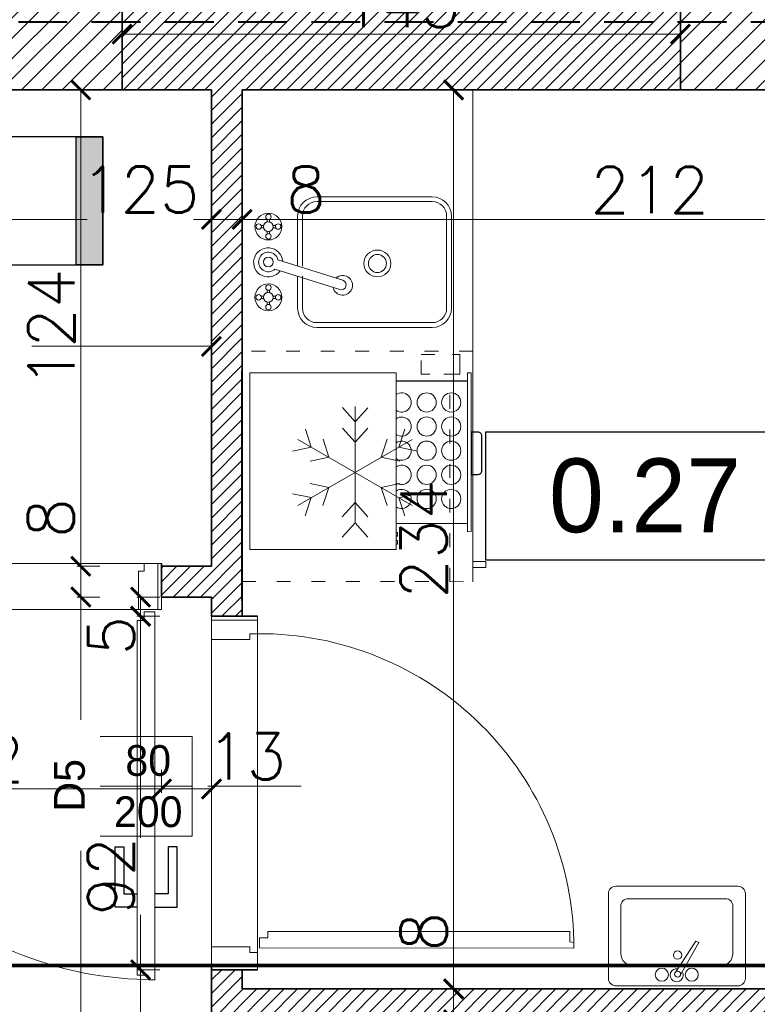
# Model space of a CAD drawing. Header units: millimetres. Extents: x -740 to 33545, y -26688 to 22494.
# Tile 118 of 256: x 9334 to 9526, y 11086 to 11342. Entities that reach past the tile are written whole.
import ezdxf
from ezdxf.lldxf.tags import DXFTag

# ---------------------------------------------------------------- set-up
doc = ezdxf.new("R2010")
doc.units = ezdxf.units.MM
doc.header["$MEASUREMENT"] = 0
doc.linetypes.add('ACAD_ISO03W100', pattern=[30, 12, -18])
doc.linetypes.add('DASHED', pattern=[19.05, 12.7, -6.35])
doc.layers.get('Defpoints').update_dxf_attribs({"color": 252})
for name, color, linetype in [('_I_EKO_PODKLAD 3', 252, 'Continuous'), ('D-opis', 252, 'Continuous'), ('stolarka', 252, 'Continuous'), ('tabelki opis', 252, 'Continuous'), ('ULTRA-GASTRO TECHNOLOGIA', 252, 'Continuous')]:
    doc.layers.add(name, color=color, linetype=linetype)
for name, color, linetype, lineweight in [('_IS_POZA_ZAKRESEM', 2, 'DASHED', 40), ('A_istniejące ściany', 252, 'Continuous', 35), ('A_l.przerywana', 252, 'ICAD_ISO03W100', 9), ('A_opisy', 252, 'Continuous', 15), ('A_projektowane sciany', 252, 'Continuous', 35), ('A_wyposażenie', 252, 'Continuous', 9), ('CIENKA', 252, 'Continuous', 13), ('l.przerywana', 252, 'ICAD_ISO03W100', 5), ('l.wypełnien', 252, 'Continuous', 5), ('wymiarowanie', 252, 'Continuous', 9)]:
    doc.layers.add(name, color=color, linetype=linetype, lineweight=lineweight)
doc.styles.add('styl2', font='simplex.shx')
tags = doc.linetypes.add('DASH', pattern=[15, 10, -5]).pattern_tags.tags
tags[6:7] = [DXFTag(74, 4), DXFTag(75, 0), DXFTag(340, '0'), DXFTag(46, 0.0), DXFTag(50, 0.0), DXFTag(44, 0.0), DXFTag(45, 0.0)]
tags[4:5] = [DXFTag(74, 4), DXFTag(75, 0), DXFTag(340, '0'), DXFTag(46, 0.0), DXFTag(50, 0.0), DXFTag(44, 0.0), DXFTag(45, 0.0)]
tags = doc.linetypes.add('ICAD_ISO03W100', pattern=[30, 12, -18]).pattern_tags.tags
tags[6:7] = [DXFTag(74, 4), DXFTag(75, 0), DXFTag(340, '0'), DXFTag(46, 1.0), DXFTag(50, 0.0), DXFTag(44, 0.0), DXFTag(45, 0.0)]
tags[4:5] = [DXFTag(74, 4), DXFTag(75, 0), DXFTag(340, '0'), DXFTag(46, 1.0), DXFTag(50, 0.0), DXFTag(44, 0.0), DXFTag(45, 0.0)]
doc.dimstyles.new('Skala 1-50', dxfattribs={"dimtxt": 12, "dimasz": 5, "dimexe": 1, "dimexo": 1, "dimgap": 1.5, "dimtad": 1, "dimdec": 1, "dimrnd": 0.5, "dimtxsty": 'styl2', "dimblk": 'ARCHTICK', "dimcen": 5, "dimadec": 0, "dimazin": 0, "dimtfac": 1, "dimtdec": 1, "dimtmove": 1, "dimatfit": 3, "dimldrblk": 'ARCHTICK', "dimfxl": 0, "dimlwd": -1, "dimlwe": -1, "dimarcsym": 0})

# ---------------------------------------------------------------- blocks, each defined once
blk = doc.blocks.new('A$C176D455E')
at = {"layer": '_I_EKO_PODKLAD 3', "lineweight": 9}
for p, q in [((16.24, 30.32), (12.93, 34.01)), ((16.24, 30.32), (19.55, 34.01)), ((4.85, 23.74), (3.31, 28.45)), ((16.24, 25.02), (12.93, 28.71)), ((16.24, 0), (16.24, 30.32)), ((16.24, 25.02), (19.55, 28.71)), ((27.64, 23.74), (29.17, 28.45)), ((31.11, 8.58), (1.38, 25.75)), ((1.38, 8.58), (31.11, 25.75)), ((9.44, 21.09), (7.9, 25.8)), ((23.04, 21.09), (24.58, 25.8)), ((4.85, 23.74), (0, 22.72)), ((27.64, 23.74), (32.48, 22.72)), ((9.44, 21.09), (4.59, 20.07)), ((23.04, 21.09), (27.89, 20.07)), ((9.44, 13.24), (4.59, 14.26)), ((9.44, 13.24), (7.9, 8.53)), ((23.04, 13.24), (27.89, 14.26)), ((23.04, 13.24), (24.58, 8.53)), ((4.85, 10.59), (0, 11.61)), ((4.85, 10.59), (3.31, 5.88)), ((27.64, 10.59), (32.48, 11.61)), ((27.64, 10.59), (29.17, 5.88)), ((16.24, 9.31), (12.93, 5.62)), ((16.24, 9.31), (19.55, 5.62)), ((16.24, 4.01), (12.93, 0.32)), ((16.24, 4.01), (19.55, 0.32))]:
    blk.add_line(p, q, dxfattribs=at)
blk = doc.blocks.new('A$C740E6856')
at = {"layer": '_I_EKO_PODKLAD 3', "linetype": 'ACAD_ISO03W100', "lineweight": 13, "ltscale": 0.3}
for p, q in [((9.37, 60), (9.37, 6.02)), ((0, 54.74), (3.37, 54.74))]:
    blk.add_line(p, q, dxfattribs=at)
at = {"layer": '_I_EKO_PODKLAD 3', "lineweight": 13}
for p, q in [((3.37, 56.27), (0, 56.27)), ((0, 56.27), (0, 54.74))]:
    blk.add_line(p, q, dxfattribs=at)
at = {"layer": '_I_EKO_PODKLAD 3', "linetype": 'ACAD_ISO03W100', "lineweight": 13, "ltscale": 0.3}
blk.add_lwpolyline([(3.37, 0), (63.37, 0), (63.37, 60), (3.37, 60)], close=True, dxfattribs=at)
at = {"layer": '_I_EKO_PODKLAD 3', "linetype": 'ACAD_ISO03W100', "lineweight": 13, "ltscale": 0.5}
blk.add_lwpolyline([(8.65, 0.91), (6.75, 0.91), (6.75, 6.02), (10.98, 6.02)], dxfattribs=at)
at = {"layer": '_I_EKO_PODKLAD 3', "linetype": 'ACAD_ISO03W100', "lineweight": 13, "ltscale": 0.3}
blk.add_lwpolyline([(14.61, 6.02), (16.85, 6.02), (16.85, 0.91), (11.8, 0.91)], dxfattribs=at)
at = {"layer": '_I_EKO_PODKLAD 3'}
blk.add_blockref('A$C176D455E', (17.78, 14.41), dxfattribs=at)
blk = doc.blocks.new('A$C3D2D7F2A')
at = {"layer": '_I_EKO_PODKLAD 3', "lineweight": 13}
for p, q in [((46.42, 34), (16.42, 34)), ((46.42, 32.75), (16.42, 32.75)), ((11.42, 29), (11.42, 20.67)), ((12.67, 29), (12.67, 20.67)), ((50.17, 5), (50.17, 29)), ((51.42, 5), (51.42, 29)), ((11.42, 18.01), (11.42, 5)), ((12.67, 18.01), (12.67, 5)), ((16.42, 1.25), (46.42, 1.25)), ((16.42, 0), (46.42, 0))]:
    blk.add_line(p, q, dxfattribs=at)
at = {"layer": '_I_EKO_PODKLAD 3', "linetype": 'Continuous', "lineweight": 9}
for p, q in [((2.59, 26.48), (1.91, 26.48)), ((2.6, 25.84), (1.91, 25.84)), ((3.5, 27.37), (3.5, 28.06)), ((4.13, 27.38), (4.13, 28.06)), ((5.03, 26.48), (5.72, 26.48)), ((5.04, 25.84), (5.72, 25.84)), ((3.5, 24.93), (3.5, 24.25)), ((4.13, 24.94), (4.13, 24.25)), ((22.38, 24.12), (5.52, 18.82)), ((6.29, 16.4), (23.15, 21.7)), ((2.59, 8.06), (1.91, 8.06)), ((3.5, 8.96), (3.5, 9.65)), ((4.13, 8.97), (4.13, 9.65)), ((5.03, 8.06), (5.72, 8.06)), ((2.6, 7.43), (1.91, 7.43)), ((3.5, 6.52), (3.5, 5.84)), ((4.13, 6.53), (4.13, 5.84)), ((5.04, 7.43), (5.72, 7.43))]:
    blk.add_line(p, q, dxfattribs=at)
for centre, radius in [((3.81, 26.16), 3.49), ((3.81, 28.7), 0.71), ((1.27, 26.16), 0.71), ((3.81, 26.16), 1.27), ((6.35, 26.16), 0.71), ((3.81, 23.62), 0.71), ((3.81, 16.95), 1.27), ((3.81, 7.74), 3.49), ((3.81, 10.28), 0.71), ((1.27, 7.74), 0.71), ((3.81, 7.74), 1.27), ((6.35, 7.74), 0.71), ((3.81, 5.2), 0.71)]:
    blk.add_circle(centre, radius, dxfattribs=at)
at = {"layer": '_I_EKO_PODKLAD 3', "lineweight": 9}
for radius in [3.5, 2.35]:
    blk.add_circle((32.16, 17.35), radius, dxfattribs=at)
at = {"layer": '_I_EKO_PODKLAD 3', "lineweight": 13}
for centre, radius, start, end in [((16.42, 29), 5, 90, 180), ((46.42, 29), 5, 0, 90), ((16.42, 29), 3.75, 90, 180), ((46.42, 29), 3.75, 0, 90), ((16.42, 5), 5, 180, 270), ((16.42, 5), 3.75, 180, 270), ((46.42, 5), 5, 270, 0), ((46.42, 5), 3.75, 270, 0)]:
    blk.add_arc(centre, radius, start, end, dxfattribs=at)
at = {"layer": '_I_EKO_PODKLAD 3', "linetype": 'Continuous', "lineweight": 9}
for centre, radius, start, end in [((23.13, 23.02), 2.56, 227.2248, 167.6958), ((22.77, 22.91), 1.27, 287.4603, 107.4603), ((3.75, 17.08), 3.79, 34.7933, 355.5589), ((3.81, 16.95), 2.54, 47.8034, 347.2157)]:
    blk.add_arc(centre, radius, start, end, dxfattribs=at)
blk = doc.blocks.new('A$C01022248')
at = {"layer": '_I_EKO_PODKLAD 3'}
blk.add_line((2.2, 3.74), (2.2, 22.3), dxfattribs=at)
at = {"layer": '_I_EKO_PODKLAD 3', "lineweight": 13}
blk.add_line((39.18, 3.74), (39.18, 22.3), dxfattribs=at)
for points in [[(0, 60.3), (0, 22.3), (46, 22.3), (46, 60.3)], [(41.52, 22.3), (42.54, 22.3), (42.54, 21.91), (41.52, 21.91)], [(43.59, 22.3), (44.62, 22.3), (44.62, 21.91), (43.59, 21.91)], [(0, 3.74), (41.34, 3.74), (41.31, 2.76), (0, 2.76)]]:
    blk.add_lwpolyline(points, close=True, dxfattribs=at)
at = {"layer": '_I_EKO_PODKLAD 3'}
blk.add_lwpolyline([(15.4, 2.76), (26.42, 2.76), (26.42, 1, -0.414214), (25.42, 0), (16.4, 0, -0.414214), (15.4, 1)], format="xyb", close=True, dxfattribs=at)
at = {"layer": '_I_EKO_PODKLAD 3', "lineweight": 5}
for centre in [(7.7, 14.35), (13.98, 14.35), (20.26, 14.35), (26.54, 14.35), (32.81, 14.35), (7.7, 7.95), (13.98, 7.95), (20.26, 7.95), (26.54, 7.95), (32.81, 7.95)]:
    blk.add_circle(centre, 2.5, dxfattribs=at)
for centre in [(7.7, 20.86), (13.98, 20.86), (20.26, 20.86), (26.54, 20.86), (32.81, 20.86)]:
    blk.add_arc(centre, 2.5, 144.7273, 35.2727, dxfattribs=at)
blk = doc.blocks.new('_ArchTick')
at = {"color": 0, "linetype": 'ByBlock', "const_width": 0.15}
blk.add_lwpolyline([(-0.5, -0.5), (0.5, 0.5)], dxfattribs=at)
blk = doc.blocks.new('*D1307')
at = {"layer": 'Defpoints', "color": 0}
for p in [(9384.19, 11317.05), (9392.17, 11312.74), (9392.17, 11289.82)]:
    blk.add_point(p, dxfattribs=at)
at = {"layer": 'wymiarowanie', "color": 0}
for p, q in [((9384.19, 11294.82), (9384.19, 11288.82)), ((9392.17, 11294.82), (9392.17, 11288.82)), ((9384.19, 11289.82), (9392.17, 11289.82)), ((9392.17, 11289.82), (9414.31, 11289.82))]:
    blk.add_line(p, q, dxfattribs=at)
at = {"layer": 'wymiarowanie', "color": 0, "xscale": 5, "yscale": 5, "zscale": 5, "rotation": 180}
blk.add_blockref('_ArchTick', (9384.19, 11289.82), dxfattribs=at)
at = {"layer": 'wymiarowanie', "color": 0, "xscale": 5, "yscale": 5, "zscale": 5}
blk.add_blockref('_ArchTick', (9392.17, 11289.82), dxfattribs=at)
at = {"layer": 'wymiarowanie', "color": 0, "insert": (9408.75, 11297.62), "char_height": 12, "attachment_point": 5, "style": 'styl2'}
blk.add_mtext('8', dxfattribs=at)
blk = doc.blocks.new('*D1308')
at = {"layer": 'Defpoints', "color": 0}
for p in [(9392.17, 11312.74), (9604.19, 11304.96), (9604.19, 11289.82)]:
    blk.add_point(p, dxfattribs=at)
at = {"layer": 'wymiarowanie', "color": 0}
for p, q in [((9392.17, 11294.82), (9392.17, 11288.82)), ((9604.19, 11294.82), (9604.19, 11288.82)), ((9392.17, 11289.82), (9604.19, 11289.82))]:
    blk.add_line(p, q, dxfattribs=at)
at = {"layer": 'wymiarowanie', "color": 0, "xscale": 5, "yscale": 5, "zscale": 5, "rotation": 180}
blk.add_blockref('_ArchTick', (9392.17, 11289.82), dxfattribs=at)
at = {"layer": 'wymiarowanie', "color": 0, "xscale": 5, "yscale": 5, "zscale": 5}
blk.add_blockref('_ArchTick', (9604.19, 11289.82), dxfattribs=at)
at = {"layer": 'wymiarowanie', "color": 0, "insert": (9498.18, 11297.47), "char_height": 12, "attachment_point": 5, "style": 'styl2'}
blk.add_mtext('212', dxfattribs=at)
blk = doc.blocks.new('*D1410')
at = {"layer": 'Defpoints', "color": 0}
for p in [(9189.19, 11282.28), (9384.19, 11282.28), (9384.19, 11256.78)]:
    blk.add_point(p, dxfattribs=at)
at = {"layer": 'wymiarowanie', "color": 0}
for p, q in [((9189.19, 11261.78), (9189.19, 11255.78)), ((9384.19, 11261.78), (9384.19, 11255.78)), ((9189.19, 11256.78), (9384.19, 11256.78))]:
    blk.add_line(p, q, dxfattribs=at)
at = {"layer": 'wymiarowanie', "color": 0, "xscale": 5, "yscale": 5, "zscale": 5, "rotation": 180}
blk.add_blockref('_ArchTick', (9189.19, 11256.78), dxfattribs=at)
at = {"layer": 'wymiarowanie', "color": 0, "xscale": 5, "yscale": 5, "zscale": 5}
blk.add_blockref('_ArchTick', (9384.19, 11256.78), dxfattribs=at)
at = {"layer": 'wymiarowanie', "color": 0, "insert": (9286.69, 11264.58), "char_height": 12, "attachment_point": 5, "style": 'styl2'}
blk.add_mtext('195', dxfattribs=at)
blk = doc.blocks.new('dgttrre')
at = {"layer": '_I_EKO_PODKLAD 3', "linetype": 'Continuous', "lineweight": 9}
for p, q in [((11317.18, 2848.41), (11352.46, 2848.41)), ((11315.02, 2821.77), (11315.02, 2846.25)), ((11320.78, 2844.81), (11348.86, 2844.81)), ((11354.62, 2821.77), (11354.62, 2846.25)), ((11318.62, 2828.97), (11318.62, 2842.65)), ((11351.02, 2828.97), (11351.02, 2842.65)), ((11334.48, 2823.66), (11340.34, 2832.56)), ((11335.88, 2822.79), (11341.15, 2832.14)), ((11340.34, 2832.56), (11341.15, 2832.14)), ((11322.22, 2825.37), (11335.61, 2825.37)), ((11337.33, 2825.37), (11347.42, 2825.37)), ((11317.18, 2819.61), (11352.46, 2819.61))]:
    blk.add_line(p, q, dxfattribs=at)
for centre, radius in [((11335.04, 2828.5), 1.22), ((11330.48, 2822.84), 1.9), ((11339.12, 2822.84), 1.9), ((11335.04, 2822.99), 0.867)]:
    blk.add_circle(centre, radius, dxfattribs=at)
for centre, radius, start, end in [((11317.18, 2846.25), 2.16, 90, 180), ((11352.46, 2846.25), 2.16, 0, 90), ((11320.78, 2842.65), 2.16, 90, 180), ((11348.86, 2842.65), 2.16, 0, 90), ((11322.22, 2828.97), 3.6, 180, 270), ((11347.42, 2828.97), 3.6, 270, 0), ((11334.78, 2822.69), 1.9, 80.9336, 32.0064), ((11317.18, 2821.77), 2.16, 180, 270), ((11352.46, 2821.77), 2.16, 270, 0)]:
    blk.add_arc(centre, radius, start, end, dxfattribs=at)
blk = doc.blocks.new('dghjjkkl')
at = {"layer": 'CIENKA', "color": 8}
blk.add_blockref('dgttrre', (0, 0), dxfattribs=at)
blk = doc.blocks.new('*D2254')
at = {"layer": 'Defpoints', "color": 0}
for p in [(9449.19, 11323.52), (9447.18, 11089.52), (9449.19, 11089.52)]:
    blk.add_point(p, dxfattribs=at)
at = {"layer": 'wymiarowanie', "color": 0}
for p, q in [((9448.19, 11323.52), (9446.18, 11323.52)), ((9447.18, 11323.52), (9447.18, 11089.52)), ((9448.19, 11089.52), (9446.18, 11089.52))]:
    blk.add_line(p, q, dxfattribs=at)
at = {"layer": 'wymiarowanie', "color": 0, "xscale": 5, "yscale": 5, "zscale": 5}
for p, rotation in [((9447.18, 11323.52), 90), ((9447.18, 11089.52), 270)]:
    blk.add_blockref('_ArchTick', p, dxfattribs=dict(at, rotation=rotation))
at = {"layer": 'wymiarowanie', "color": 0, "insert": (9439.38, 11206.52), "char_height": 12, "attachment_point": 5, "rotation": 90, "style": 'styl2'}
blk.add_mtext('234', dxfattribs=at)
blk = doc.blocks.new('*D2255')
at = {"layer": 'Defpoints', "color": 0}
for p in [(9449.19, 11089.52), (9447.18, 11081.52), (9463.78, 11081.52)]:
    blk.add_point(p, dxfattribs=at)
at = {"layer": 'wymiarowanie', "color": 0}
for p, q in [((9447.18, 11089.52), (9447.18, 11109.99)), ((9448.19, 11089.52), (9446.18, 11089.52)), ((9447.18, 11089.52), (9447.18, 11081.52)), ((9452.18, 11081.52), (9446.18, 11081.52))]:
    blk.add_line(p, q, dxfattribs=at)
at = {"layer": 'wymiarowanie', "color": 0, "xscale": 5, "yscale": 5, "zscale": 5}
for p, rotation in [((9447.18, 11089.52), 90), ((9447.18, 11081.52), 270)]:
    blk.add_blockref('_ArchTick', p, dxfattribs=dict(at, rotation=rotation))
at = {"layer": 'wymiarowanie', "color": 0, "insert": (9439.38, 11104.44), "char_height": 12, "attachment_point": 5, "rotation": 90, "style": 'styl2'}
blk.add_mtext('8', dxfattribs=at)
blk = doc.blocks.new('*D2259')
at = {"layer": 'Defpoints', "color": 0}
for p in [(9336.74, 11323.52), (9350.2, 11199.52), (9371.11, 11199.52)]:
    blk.add_point(p, dxfattribs=at)
at = {"layer": 'wymiarowanie', "color": 0}
for p, q in [((9345.2, 11323.52), (9351.2, 11323.52)), ((9350.2, 11323.52), (9350.2, 11199.52)), ((9355.2, 11199.52), (9349.2, 11199.52))]:
    blk.add_line(p, q, dxfattribs=at)
at = {"layer": 'wymiarowanie', "color": 0, "xscale": 5, "yscale": 5, "zscale": 5}
for p, rotation in [((9350.2, 11323.52), 90), ((9350.2, 11199.52), 270)]:
    blk.add_blockref('_ArchTick', p, dxfattribs=dict(at, rotation=rotation))
at = {"layer": 'wymiarowanie', "color": 0, "insert": (9342.55, 11261.52), "char_height": 12, "attachment_point": 5, "rotation": 90, "style": 'styl2'}
blk.add_mtext('124', dxfattribs=at)
blk = doc.blocks.new('*D2260')
at = {"layer": 'Defpoints', "color": 0}
for p in [(9371.11, 11199.52), (9350.2, 11191.52), (9383.33, 11191.52)]:
    blk.add_point(p, dxfattribs=at)
at = {"layer": 'wymiarowanie', "color": 0}
for p, q in [((9350.2, 11199.52), (9350.2, 11217.62)), ((9355.2, 11199.52), (9349.2, 11199.52)), ((9350.2, 11199.52), (9350.2, 11191.52)), ((9355.2, 11191.52), (9349.2, 11191.52))]:
    blk.add_line(p, q, dxfattribs=at)
at = {"layer": 'wymiarowanie', "color": 0, "xscale": 5, "yscale": 5, "zscale": 5}
for p, rotation in [((9350.2, 11199.52), 90), ((9350.2, 11191.52), 270)]:
    blk.add_blockref('_ArchTick', p, dxfattribs=dict(at, rotation=rotation))
at = {"layer": 'wymiarowanie', "color": 0, "insert": (9342.4, 11212.07), "char_height": 12, "attachment_point": 5, "rotation": 90, "style": 'styl2'}
blk.add_mtext('8', dxfattribs=at)
blk = doc.blocks.new('*D2261')
at = {"layer": 'Defpoints', "color": 0}
for p in [(9383.33, 11191.52), (9350.2, 10833.52), (9384.19, 10833.52)]:
    blk.add_point(p, dxfattribs=at)
at = {"layer": 'wymiarowanie', "color": 0}
for p, q in [((9355.2, 11191.52), (9349.2, 11191.52)), ((9350.2, 11191.52), (9350.2, 10833.52)), ((9355.2, 10833.52), (9349.2, 10833.52))]:
    blk.add_line(p, q, dxfattribs=at)
at = {"layer": 'wymiarowanie', "color": 0, "xscale": 5, "yscale": 5, "zscale": 5}
for p, rotation in [((9350.2, 11191.52), 90), ((9350.2, 10833.52), 270)]:
    blk.add_blockref('_ArchTick', p, dxfattribs=dict(at, rotation=rotation))
at = {"layer": 'wymiarowanie', "color": 0, "insert": (9341.53, 10980.79), "char_height": 12, "attachment_point": 5, "rotation": 90, "style": 'styl2'}
blk.add_mtext('358', dxfattribs=at)
blk = doc.blocks.new('*D2526')
at = {"layer": 'Defpoints', "color": 0}
for p in [(9269.11, 11159.42), (9371.19, 11159.42), (9371.19, 11141.57)]:
    blk.add_point(p, dxfattribs=at)
at = {"layer": 'wymiarowanie', "color": 0}
for p, q in [((9269.11, 11146.57), (9269.11, 11140.57)), ((9371.19, 11146.57), (9371.19, 11140.57)), ((9269.11, 11141.57), (9371.19, 11141.57))]:
    blk.add_line(p, q, dxfattribs=at)
at = {"layer": 'wymiarowanie', "color": 0, "xscale": 5, "yscale": 5, "zscale": 5, "rotation": 180}
blk.add_blockref('_ArchTick', (9269.11, 11141.57), dxfattribs=at)
at = {"layer": 'wymiarowanie', "color": 0, "xscale": 5, "yscale": 5, "zscale": 5}
blk.add_blockref('_ArchTick', (9371.19, 11141.57), dxfattribs=at)
at = {"layer": 'wymiarowanie', "color": 0, "insert": (9320.15, 11149.37), "char_height": 12, "attachment_point": 5, "style": 'styl2'}
blk.add_mtext('102', dxfattribs=at)
blk = doc.blocks.new('*D2527')
at = {"layer": 'Defpoints', "color": 0}
for p in [(9371.19, 11159.42), (9384.19, 11159.42), (9384.19, 11141.57)]:
    blk.add_point(p, dxfattribs=at)
at = {"layer": 'wymiarowanie', "color": 0}
for p, q in [((9371.19, 11146.57), (9371.19, 11140.57)), ((9384.19, 11146.57), (9384.19, 11140.57)), ((9371.19, 11141.57), (9384.19, 11141.57))]:
    blk.add_line(p, q, dxfattribs=at)
at = {"layer": 'wymiarowanie', "color": 0, "xscale": 5, "yscale": 5, "zscale": 5, "rotation": 180}
blk.add_blockref('_ArchTick', (9371.19, 11141.57), dxfattribs=at)
at = {"layer": 'wymiarowanie', "color": 0, "xscale": 5, "yscale": 5, "zscale": 5}
blk.add_blockref('_ArchTick', (9384.19, 11141.57), dxfattribs=at)
at = {"layer": 'wymiarowanie', "color": 0, "insert": (9393.34, 11150.06), "char_height": 12, "attachment_point": 5, "style": 'styl2'}
blk.add_mtext('13', dxfattribs=at)
blk = doc.blocks.new('*D2530')
at = {"layer": 'Defpoints', "color": 0}
for p in [(9259.19, 11303.52), (9384.19, 11302.65), (9384.19, 11289.82)]:
    blk.add_point(p, dxfattribs=at)
at = {"layer": 'wymiarowanie', "color": 0}
for p, q in [((9259.19, 11294.82), (9259.19, 11288.82)), ((9384.19, 11294.82), (9384.19, 11288.82)), ((9259.19, 11289.82), (9351.86, 11289.82)), ((9384.19, 11289.82), (9379.5, 11289.82))]:
    blk.add_line(p, q, dxfattribs=at)
at = {"layer": 'wymiarowanie', "color": 0, "xscale": 5, "yscale": 5, "zscale": 5, "rotation": 180}
blk.add_blockref('_ArchTick', (9259.19, 11289.82), dxfattribs=at)
at = {"layer": 'wymiarowanie', "color": 0, "xscale": 5, "yscale": 5, "zscale": 5}
blk.add_blockref('_ArchTick', (9384.19, 11289.82), dxfattribs=at)
at = {"layer": 'wymiarowanie', "color": 0, "insert": (9365.68, 11297.62), "char_height": 12, "attachment_point": 5, "style": 'styl2'}
blk.add_mtext('125', dxfattribs=at)
blk = doc.blocks.new('*D2531')
at = {"layer": 'Defpoints', "color": 0}
for p in [(9506.19, 11338.06), (9360.94, 11323.52), (9506.19, 11323.52)]:
    blk.add_point(p, dxfattribs=at)
at = {"layer": 'wymiarowanie', "color": 0}
for p, q in [((9360.94, 11333.06), (9360.94, 11339.06)), ((9360.94, 11338.06), (9506.19, 11338.06)), ((9506.19, 11333.06), (9506.19, 11339.06))]:
    blk.add_line(p, q, dxfattribs=at)
at = {"layer": 'wymiarowanie', "color": 0, "xscale": 5, "yscale": 5, "zscale": 5, "rotation": 180}
blk.add_blockref('_ArchTick', (9360.94, 11338.06), dxfattribs=at)
at = {"layer": 'wymiarowanie', "color": 0, "xscale": 5, "yscale": 5, "zscale": 5}
blk.add_blockref('_ArchTick', (9506.19, 11338.06), dxfattribs=at)
at = {"layer": 'wymiarowanie', "color": 0, "insert": (9433.56, 11345.86), "char_height": 12, "attachment_point": 5, "style": 'styl2'}
blk.add_mtext('145', dxfattribs=at)
blk = doc.blocks.new('*D2720')
at = {"layer": 'Defpoints', "color": 0}
for p in [(9365.76, 11094.52), (9388.02, 11094.52), (9388.19, 10958.52)]:
    blk.add_point(p, dxfattribs=at)
at = {"layer": 'wymiarowanie', "color": 0}
for p, q in [((9370.76, 11094.52), (9364.76, 11094.52)), ((9365.76, 10958.52), (9365.76, 11094.52)), ((9370.76, 10958.52), (9364.76, 10958.52))]:
    blk.add_line(p, q, dxfattribs=at)
at = {"layer": 'wymiarowanie', "color": 0, "xscale": 5, "yscale": 5, "zscale": 5}
for p, rotation in [((9365.76, 11094.52), 90), ((9365.76, 10958.52), 270)]:
    blk.add_blockref('_ArchTick', p, dxfattribs=dict(at, rotation=rotation))
at = {"layer": 'wymiarowanie', "color": 0, "insert": (9357.96, 11026.52), "char_height": 12, "attachment_point": 5, "rotation": 90, "style": 'styl2'}
blk.add_mtext('136', dxfattribs=at)
blk = doc.blocks.new('*D2721')
at = {"layer": 'Defpoints', "color": 0}
for p in [(9365.76, 11186.52), (9384.19, 11186.52), (9388.02, 11094.52)]:
    blk.add_point(p, dxfattribs=at)
at = {"layer": 'wymiarowanie', "color": 0}
for p, q in [((9370.76, 11186.52), (9364.76, 11186.52)), ((9365.76, 11186.52), (9365.76, 11128.86)), ((9365.76, 11094.52), (9365.76, 11108.78)), ((9370.76, 11094.52), (9364.76, 11094.52))]:
    blk.add_line(p, q, dxfattribs=at)
at = {"layer": 'wymiarowanie', "color": 0, "xscale": 5, "yscale": 5, "zscale": 5}
for p, rotation in [((9365.76, 11186.52), 90), ((9365.76, 11094.52), 270)]:
    blk.add_blockref('_ArchTick', p, dxfattribs=dict(at, rotation=rotation))
at = {"layer": 'wymiarowanie', "color": 0, "insert": (9358.02, 11118.82), "char_height": 12, "attachment_point": 5, "rotation": 90, "style": 'styl2'}
blk.add_mtext('92', dxfattribs=at)
blk = doc.blocks.new('*D2722')
at = {"layer": 'Defpoints', "color": 0}
for p in [(9365.76, 11191.52), (9383.33, 11191.52), (9384.19, 11186.52)]:
    blk.add_point(p, dxfattribs=at)
at = {"layer": 'wymiarowanie', "color": 0}
for p, q in [((9370.76, 11191.52), (9364.76, 11191.52)), ((9365.76, 11186.52), (9365.76, 11191.52)), ((9370.76, 11186.52), (9364.76, 11186.52))]:
    blk.add_line(p, q, dxfattribs=at)
at = {"layer": 'wymiarowanie', "color": 0, "xscale": 5, "yscale": 5, "zscale": 5}
for p, rotation in [((9365.76, 11191.52), 90), ((9365.76, 11186.52), 270)]:
    blk.add_blockref('_ArchTick', p, dxfattribs=dict(at, rotation=rotation))
at = {"layer": 'wymiarowanie', "color": 0, "insert": (9358.11, 11181.5), "char_height": 12, "attachment_point": 5, "rotation": 90, "style": 'styl2'}
blk.add_mtext('5', dxfattribs=at)

msp = doc.modelspace()

# ---------------------------------------------------------------- hatches: boundary and pattern name
at = {"layer": 'l.wypełnien'}
h = msp.add_hatch(dxfattribs=at)
h.set_pattern_fill('ANSI31', color=256, scale=30, style=0)
edge = h.paths.add_edge_path()
edge.add_line((8932.19, 10920.7), (8932.19, 10978.67))
edge.add_line((8932.19, 10978.67), (8932.19, 11023.17))
edge.add_line((8932.19, 11023.17), (8932.19, 11086.55))
edge.add_line((8932.19, 11086.55), (8932.19, 11090.05))
edge.add_line((8932.19, 11090.05), (8887.19, 11090.05))
edge.add_line((8887.19, 11090.05), (8887.19, 10920.7))
edge.add_line((8887.19, 10920.7), (8932.19, 10920.7))
h.paths.add_polyline_path([(9644.52, 11095.63), (9645.19, 11095.63), (9645.19, 11322.32), (9879.19, 11322.32), (9879.19, 11234.32), (9924.19, 11234.32), (9924.19, 11368.7), (9592.09, 11368.7), (9506.19, 11368.7), (9506.19, 11323.52), (9604.19, 11323.52), (9604.19, 11095.63)])
h.paths.add_polyline_path([(8887.19, 10686.04), (8932.19, 10686.04), (8932.19, 10794.52), (9246.19, 10794.52), (9246.19, 10833.52), (9259.19, 10833.52), (9259.19, 10907.02), (9235.19, 10907.02), (9235.19, 10833.52), (8932.19, 10833.52), (8932.19, 10920.7), (8887.19, 10920.7)])
h.paths.add_polyline_path([(8975.77, 11323.52), (9235.19, 11323.52), (9259.19, 11323.52), (9360.94, 11323.52), (9360.94, 11368.7), (8975.77, 11368.7)])
h.paths.add_polyline_path([(8887.19, 11368.7), (8887.19, 11236.3), (8907.93, 11236.3), (8932.19, 11236.3), (8932.19, 11323.52), (8975.77, 11323.52), (8975.77, 11368.7)])
h.paths.add_polyline_path([(9604.19, 11095.63), (9644.52, 11095.63), (9644.52, 11090.06), (9645.19, 11090.06), (9645.19, 11005.43), (9612.19, 11005.43), (9612.19, 11018.43), (9604.19, 11018.43)])
h.paths.add_polyline_path([(9924.19, 11095.63), (9924.19, 11158.89), (9879.19, 11158.89), (9879.19, 11095.63)])
h.paths.add_polyline_path([(9246.19, 10833.52), (9246.19, 10794.52), (9266.19, 10794.52), (9266.19, 10833.52)])
h.paths.add_polyline_path([(9879.19, 11078.49), (9924.19, 11078.59), (9924.19, 11095.63), (9879.19, 11095.63)])
h.paths.add_polyline_path([(9259.19, 10907.02), (9259.19, 10927.02), (9250.18, 10927.02), (9235.19, 10927.02), (9235.19, 10907.02)])
h.paths.add_polyline_path([(9235.19, 11072.32), (9235.19, 11052.32), (9259.19, 11052.32), (9259.19, 11072.32)])
h.paths.add_polyline_path([(9235.19, 11029.02), (9250.18, 11029.02), (9259.19, 11029.02), (9259.19, 11035.15), (9259.19, 11049.02), (9235.19, 11049.02)])
h.paths.add_polyline_path([(9235.19, 11323.52), (9235.19, 11303.52), (9259.19, 11303.52), (9259.19, 11323.52)])
h.paths.add_polyline_path([(9235.19, 11186.92), (9259.19, 11186.92), (9259.19, 11186.92), (9259.19, 11191.52), (9259.19, 11199.52), (9259.19, 11199.52), (9235.19, 11199.52), (9235.19, 11191.52)])
h.paths.add_polyline_path([(9235.19, 11174.32), (9247.19, 11174.32), (9259.19, 11174.32), (9259.19, 11174.32), (9259.19, 11186.92), (9259.19, 11186.92), (9235.19, 11186.92), (9235.19, 11174.32)])
h.paths.add_polyline_path([(9259.19, 11049.02), (9259.19, 11051.92), (9259.19, 11052.32), (9235.19, 11052.32), (9235.19, 11049.02), (9259.19, 11049.02)])
h = msp.add_hatch(dxfattribs=at)
h.set_pattern_fill('ANSI31', color=256, scale=20, style=0)
h.paths.add_polyline_path([(9360.94, 11323.52), (9360.94, 11368.7), (9502.09, 11368.7), (9506.19, 11368.7), (9506.19, 11323.52), (9392.19, 11323.52), (9392.19, 11310.52), (9392.19, 11186.52), (9384.19, 11186.52), (9384.19, 11191.52), (9371.19, 11191.52), (9371.19, 11199.52), (9384.19, 11199.52), (9384.19, 11323.52)])
h.paths.add_polyline_path([(9181.19, 11191.52), (9235.19, 11191.52), (9235.19, 11199.52), (9189.19, 11199.52), (9189.19, 11323.52), (9181.19, 11323.52), (9181.19, 11191.52)])
h.paths.add_polyline_path([(9259.19, 11191.52), (9269.19, 11191.52), (9269.19, 11199.52), (9259.19, 11199.52)])
h = msp.add_hatch(dxfattribs=at)
h.set_pattern_fill('ANSI31', color=256, scale=20, style=0)
h.paths.add_polyline_path([(9094.19, 10833.52), (9094.19, 11054.32), (9235.19, 11054.32), (9235.19, 11066.32), (9077.19, 11066.32), (9077.19, 11054.32), (9082.19, 11054.32), (9082.19, 10946.52), (9077.19, 10946.52), (9077.19, 10938.52), (9082.19, 10938.52), (9082.19, 10833.52), (9094.19, 10833.52)])
h.paths.add_polyline_path([(9384.19, 10958.52), (9451.64, 10958.52), (9451.64, 10966.52), (9392.19, 10966.52), (9392.19, 11081.52), (9604.19, 11081.52), (9604.19, 11089.52), (9392.19, 11089.52), (9392.19, 11094.52), (9384.19, 11094.52)])
h.paths.add_polyline_path([(9612.19, 11005.43), (9645.19, 11005.43), (9645.19, 10990.32), (9645.19, 10978.32), (9645.19, 10951.32), (9604.19, 10951.32), (9604.19, 10958.52), (9543.64, 10958.52), (9543.64, 10966.52), (9604.19, 10966.52), (9604.19, 11018.43), (9612.19, 11018.43)])
h.paths.add_polyline_path([(8932.19, 11054.32), (8975.19, 11054.32), (8975.19, 11066.32), (8932.19, 11066.32)])
h.paths.add_polyline_path([(8932.19, 10938.52), (8985.19, 10938.52), (8985.19, 10946.52), (8932.19, 10946.52)])
at = {"layer": 'tabelki opis'}
msp.add_hatch(color=256, dxfattribs=at).paths.add_polyline_path([(9355.93, 11278.02), (9355.93, 11311.28), (9348.97, 11311.28), (9348.97, 11278.02)])

# ---------------------------------------------------------------- linework, layer by layer
at = {"layer": '_IS_POZA_ZAKRESEM'}
msp.add_line((9899.13, 11341.13), (8904.92, 11341.13), dxfattribs=at)
at = {"layer": 'A_istniejące ściany'}
for points in [[(9360.94, 11323.52), (9360.94, 11368.7)], [(9506.19, 11368.7), (9506.19, 11323.52)], [(9259.19, 11323.52), (9360.94, 11323.52)], [(9506.19, 11323.52), (9604.19, 11323.52)]]:
    msp.add_lwpolyline(points, dxfattribs=at)
at = {"layer": 'A_l.przerywana', "ltscale": 0.3}
for points in [[(9371.19, 11188.26), (9371.19, 11200.26), (9269.19, 11200.26), (9269.19, 11188.26)], [(9384.19, 11094.52), (9396.19, 11094.52), (9396.19, 11186.52), (9384.19, 11186.52)]]:
    msp.add_lwpolyline(points, close=True, dxfattribs=at)
at = {"layer": 'A_opisy'}
msp.add_line((9407.49, 11142.26), (9379.19, 11142.26), dxfattribs=at)
at = {"layer": 'A_projektowane sciany'}
for p, q in [((9384.19, 11199.52), (9384.19, 11323.52)), ((9392.19, 11186.52), (9392.19, 11323.52)), ((9392.11, 11190.52), (9392.19, 11310.52)), ((9371.11, 11199.52), (9384.19, 11199.52)), ((9371.19, 11200.26), (9371.19, 11191.52)), ((9371.11, 11191.52), (9384.19, 11191.52)), ((9384.19, 11186.52), (9384.19, 11191.52)), ((9396.19, 11186.52), (9384.19, 11186.52)), ((9384.19, 10958.52), (9384.19, 11095.32)), ((9384.19, 11094.52), (9396.19, 11094.52)), ((9392.19, 11089.52), (9392.19, 11094.52)), ((9604.19, 11089.52), (9392.19, 11089.52))]:
    msp.add_line(p, q, dxfattribs=at)
at = {"layer": 'A_projektowane sciany', "ltscale": 0.3}
for points in [[(9384.19, 11323.52), (9360.94, 11323.52)], [(9506.19, 11323.52), (9392.19, 11323.52)]]:
    msp.add_lwpolyline(points, dxfattribs=at)
at = {"layer": 'A_wyposażenie'}
msp.add_lwpolyline([(9452.19, 11195.52), (9452.19, 11323.52)], dxfattribs=at)
at = {"layer": 'D-opis', "linetype": 'DASH', "lineweight": 0, "ltscale": 2.5, "const_width": 1}
msp.add_lwpolyline([(10251.78, 11095.63), (8796.61, 11095.63)], dxfattribs=at)
at = {"layer": 'l.przerywana', "ltscale": 0.3}
msp.add_arc((9396.72, 11100.22), 81.77, 359.9584, 90.3755, dxfattribs=at)
at = {"layer": 'stolarka', "lineweight": 9}
msp.add_lwpolyline([(9396.72, 11102.81), (9396.72, 11100.22), (9478.49, 11100.16), (9478.48, 11101.62), (9477.41, 11101.79), (9477.41, 11104.44), (9398.87, 11104.44), (9398.87, 11102.81), (9396.72, 11102.81)], dxfattribs=at)
at = {"layer": 'tabelki opis'}
for points in [[(9355.93, 11311.28), (9272.77, 11311.28), (9272.77, 11278.02), (9355.93, 11278.02), (9355.93, 11311.28)], [(9538.65, 11234.46), (9455.49, 11234.46), (9455.49, 11201.19), (9538.65, 11201.19), (9538.65, 11234.46)]]:
    msp.add_lwpolyline(points, dxfattribs=at)
msp.add_lwpolyline([(9355.93, 11278.02), (9348.97, 11278.02), (9348.97, 11311.28), (9355.93, 11311.28)], close=True, dxfattribs=at)
at = {"layer": 'ULTRA-GASTRO TECHNOLOGIA', "linetype": 'Continuous', "lineweight": 13}
for points in [[(9365.19, 11198.28), (9366.7, 11198.28), (9366.7, 11200.26), (9370.24, 11200.26), (9370.24, 11188.26), (9365.19, 11188.26), (9365.19, 11198.28)], [(9394.21, 11180.47), (9394.21, 11181.99), (9396.19, 11181.99), (9396.19, 11185.52), (9384.19, 11185.52), (9384.19, 11180.47), (9394.21, 11180.47)], [(9394.21, 11100.52), (9394.21, 11099.01), (9396.19, 11099.01), (9396.19, 11095.47), (9384.19, 11095.47), (9384.19, 11100.52), (9394.21, 11100.52)]]:
    msp.add_lwpolyline(points, dxfattribs=at)

# ---------------------------------------------------------------- block references
at = {"layer": 'A_wyposażenie'}
for name, p, xscale, rotation in [('A$C3D2D7F2A', (9395.2, 11295.69), -0.9999999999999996, 180), ('A$C01022248', (9454.52, 11249.87), -1, 90.00000000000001)]:
    msp.add_blockref(name, p, dxfattribs=dict(at, xscale=xscale, rotation=rotation))
at = {"layer": 'A_wyposażenie', "rotation": 179.9616557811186}
msp.add_blockref('A$C740E6856', (9455.59, 11255.52), dxfattribs=at)
at = {"layer": 'A_wyposażenie', "xscale": 0.8999999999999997, "yscale": 0.8999999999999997, "zscale": 0.9, "rotation": 359.9999999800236}
msp.add_blockref('dghjjkkl', (-696.08, 8552.68), dxfattribs=at)

# ---------------------------------------------------------------- texts
at = {"layer": 'tabelki opis', "insert": (9471.99, 11227.59), "char_height": 19.2, "width": 56.7, "attachment_point": 1}
msp.add_mtext('{\\fCentury Gothic|b0|i0|c238|p34;0.27}', dxfattribs=at)

# ---------------------------------------------------------------- dimensions: what is measured, and where the dimension line sits
at = {"layer": 'wymiarowanie'}
for base, p1, p2, picture, middle in [((9506.1855, 11338.0639), (9360.9388, 11323.5229), (9506.1855, 11323.5229), '*D2531', (9433.5621, 11345.8639)), ((9604.19, 11289.82), (9392.17, 11312.74), (9604.19, 11304.96), '*D1308', (9498.18, 11297.47))]:
    dim = msp.add_linear_dim(base=base, p1=p1, p2=p2, dimstyle='Skala 1-50', dxfattribs=at)
    dim.commit()
    dim.dimension.update_dxf_attribs({"geometry": picture, "text_midpoint": middle})
for base, p1, p2, picture, middle in [((9447.18, 11089.52), (9449.19, 11323.52), (9449.19, 11089.52), '*D2254', (9439.38, 11206.52)), ((9365.76, 11094.52), (9388.19, 10958.52), (9388.02, 11094.52), '*D2720', (9357.96, 11026.52))]:
    dim = msp.add_linear_dim(base=base, p1=p1, p2=p2, angle=90, dimstyle='Skala 1-50', dxfattribs=at)
    dim.commit()
    dim.dimension.update_dxf_attribs({"geometry": picture, "text_midpoint": middle})
for base, p1, p2, picture, middle in [((9392.17, 11289.82), (9384.19, 11317.05), (9392.17, 11312.74), '*D1307', (9408.75, 11289.82)), ((9384.19, 11289.82), (9259.19, 11303.52), (9384.19, 11302.65), '*D2530', (9365.68, 11289.82))]:
    dim = msp.add_linear_dim(base=base, p1=p1, p2=p2, dimstyle='Skala 1-50', dxfattribs=at)
    dim.commit()
    dim.dimension.update_dxf_attribs({"geometry": picture, "text_midpoint": middle, "dimtype": 160})
for base, p1, p2, picture, middle in [((9365.76, 11191.52), (9384.19, 11186.52), (9383.33, 11191.52), '*D2722', (9365.76, 11181.5)), ((9447.18, 11081.52), (9449.19, 11089.52), (9463.78, 11081.52), '*D2255', (9447.18, 11104.44))]:
    dim = msp.add_linear_dim(base=base, p1=p1, p2=p2, angle=90, dimstyle='Skala 1-50', dxfattribs=at)
    dim.commit()
    dim.dimension.update_dxf_attribs({"geometry": picture, "text_midpoint": middle, "dimtype": 160})

# ---------------------------------------------------------------- next in the draw order: texts
at = {"layer": 'A_opisy', "ltscale": 0.3, "insert": (9320.19, 11233.05), "char_height": 8, "width": 26, "attachment_point": 5, "rotation": 90, "bg_fill": 2}
msp.add_mtext('\\pi3.19200;{\\fCentury Gothic|b0|i0|c238|p0;90}\\P{\\fCentury Gothic|b0|i0|c238|p0;200}', dxfattribs=at)
at = {"layer": 'A_opisy', "ltscale": 0.3, "insert": (9366.19, 11142.26), "char_height": 8, "width": 26, "attachment_point": 5, "bg_fill": 2}
msp.add_mtext('\\pi3.10800;{\\fCentury Gothic|b0|i0|c238|p0;80}\\P{\\fCentury Gothic|b0|i0|c238|p0;200}', dxfattribs=at)

# ---------------------------------------------------------------- next in the draw order: linework, layer by layer
at = {"layer": 'A_opisy', "lineweight": 30, "ltscale": 0.3}
msp.add_lwpolyline([(9340.19, 11129.26), (9340.19, 11155.26), (9353.19, 11155.26), (9353.19, 11129.26)], close=True, dxfattribs=at)
at = {"layer": 'A_opisy', "ltscale": 0.3}
for points in [[(9353.19, 11155.26), (9379.19, 11155.26), (9379.19, 11142.26), (9353.19, 11142.26)], [(9353.19, 11142.26), (9379.19, 11142.26), (9379.19, 11129.26), (9353.19, 11129.26)]]:
    msp.add_lwpolyline(points, close=True, dxfattribs=at)
at = {"layer": 'stolarka', "lineweight": 9}
msp.add_lwpolyline([(9366.65, 11187.68), (9369.44, 11187.68), (9369.44, 11091.91), (9367.93, 11091.93), (9367.75, 11093.07), (9364.91, 11093.07), (9364.91, 11185.38), (9366.65, 11185.38), (9366.65, 11187.68)], dxfattribs=at)
at = {"layer": 'stolarka'}
for points in [[(9364.91, 11110.82), (9359.11, 11110.82), (9359.11, 11126.49), (9361.43, 11126.49), (9361.43, 11114.3), (9364.91, 11114.3)], [(9369.44, 11110.82), (9375.24, 11110.82), (9375.24, 11126.49), (9372.92, 11126.49), (9372.92, 11114.3), (9369.44, 11114.3)]]:
    msp.add_lwpolyline(points, dxfattribs=at)
at = {"layer": 'stolarka', "linetype": 'ICAD_ISO03W100', "lineweight": 13, "ltscale": 0.3}
msp.add_arc((9369.44, 11187.68), 95.77, 180.0003, 270.0531, dxfattribs=at)

# ---------------------------------------------------------------- next in the draw order: dimensions: what is measured, and where the dimension line sits
at = {"layer": 'wymiarowanie'}
dim = msp.add_linear_dim(base=(9350.2, 11199.52), p1=(9336.74, 11323.52), p2=(9371.11, 11199.52), angle=90, dimstyle='Skala 1-50', dxfattribs=at)
dim.commit()
dim.dimension.update_dxf_attribs({"geometry": '*D2259', "text_midpoint": (9342.55, 11261.52)})
dim = msp.add_linear_dim(base=(9384.19, 11256.78), p1=(9189.19, 11282.28), p2=(9384.19, 11282.28), dimstyle='Skala 1-50', dxfattribs=at)
dim.commit()
dim.dimension.update_dxf_attribs({"geometry": '*D1410', "text_midpoint": (9286.69, 11264.58)})
for base, p1, p2, picture, middle in [((9350.2, 11191.52), (9371.11, 11199.52), (9383.33, 11191.52), '*D2260', (9350.2, 11212.07)), ((9350.2, 10833.52), (9383.33, 11191.52), (9384.19, 10833.52), '*D2261', (9349.33, 10980.79))]:
    dim = msp.add_linear_dim(base=base, p1=p1, p2=p2, angle=90, dimstyle='Skala 1-50', dxfattribs=at)
    dim.commit()
    dim.dimension.update_dxf_attribs({"geometry": picture, "text_midpoint": middle, "dimtype": 160})
dim = msp.add_linear_dim(base=(9384.19, 11141.57), p1=(9371.19, 11159.42), p2=(9384.19, 11159.42), dimstyle='Skala 1-50', dxfattribs=at)
dim.commit()
dim.dimension.update_dxf_attribs({"geometry": '*D2527', "text_midpoint": (9393.34, 11142.26), "dimtype": 160})

# ---------------------------------------------------------------- next in the draw order: texts
at = {"layer": 'A_opisy', "ltscale": 0.3, "insert": (9320.44, 11251.93), "char_height": 8, "width": 26, "attachment_point": 5, "bg_fill": 2}
msp.add_mtext('{\\fCentury Gothic|b0|i0|c238|p0;D4}', dxfattribs=at)
at = {"layer": 'A_opisy', "ltscale": 0.3, "insert": (9347.3, 11142.52), "char_height": 8, "width": 26, "attachment_point": 5, "rotation": 90, "bg_fill": 2}
msp.add_mtext('{\\fCentury Gothic|b0|i0|c238|p0;D5}', dxfattribs=at)

# ---------------------------------------------------------------- next in the draw order: dimensions: what is measured, and where the dimension line sits
at = {"layer": 'wymiarowanie'}
dim = msp.add_linear_dim(base=(9365.76, 11186.52), p1=(9388.02, 11094.52), p2=(9384.19, 11186.52), angle=90, dimstyle='Skala 1-50', dxfattribs=at)
dim.commit()
dim.dimension.update_dxf_attribs({"geometry": '*D2721', "text_midpoint": (9365.82, 11118.82), "dimtype": 160})
dim = msp.add_linear_dim(base=(9371.19, 11141.57), p1=(9269.11, 11159.42), p2=(9371.19, 11159.42), dimstyle='Skala 1-50', dxfattribs=at)
dim.commit()
dim.dimension.update_dxf_attribs({"geometry": '*D2526', "text_midpoint": (9320.15, 11149.37)})

doc.saveas('drawing.dxf')
